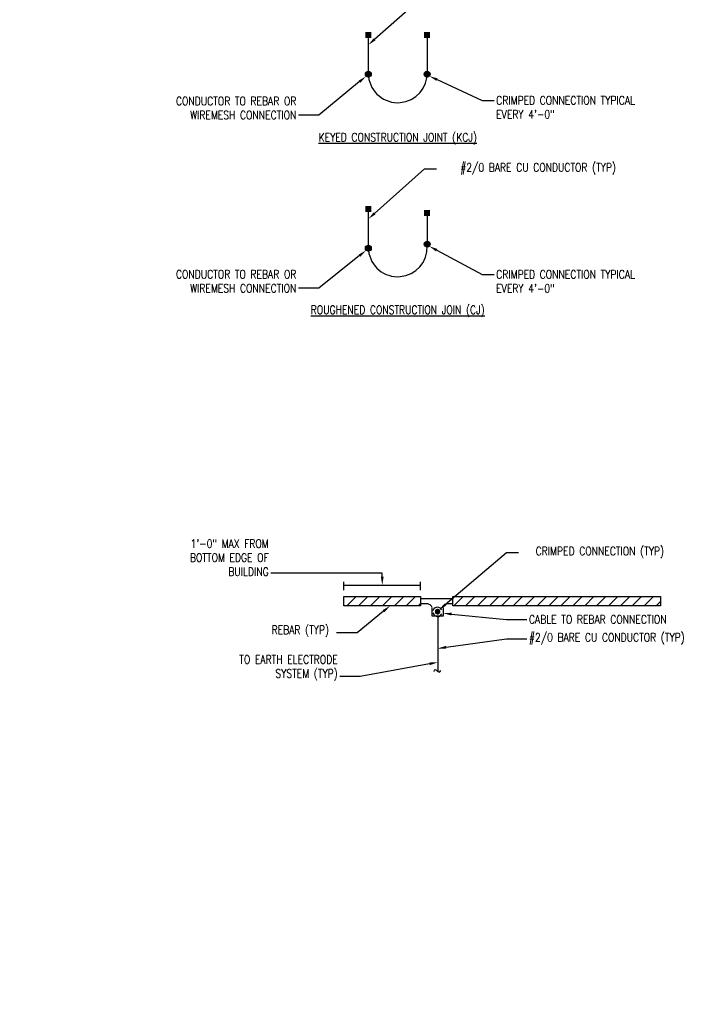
# Model space of a CAD drawing. Header units: inches. Extents: x 0 to 90.7, y 0 to 44.5.
# Tile 5 of 7: x 80.3 to 90.5, y 22.2 to 36.9. Entities that reach past the tile are written whole.
import ezdxf
from ezdxf import colors
from ezdxf.entities.mleader import LeaderData, LeaderLine
from ezdxf.math import Vec2, Vec3

# ---------------------------------------------------------------- set-up
doc = ezdxf.new("R2010")
doc.units = ezdxf.units.IN
doc.header["$MEASUREMENT"] = 0
for name, color, linetype in [('E-ANNO-TEXT', 2, 'Continuous'), ('E-DETL-GRPH', 3, 'Continuous'), ('E-DETL-PATT', 1, 'Continuous')]:
    doc.layers.add(name, color=color, linetype=linetype)
doc.styles.add('Annotative', font='romans.shx', dxfattribs={"width": 0.8, "height": 0.125})
pattern_1 = [(45, (-10, 0), (-0.08838835, 0.08838835), [])]

msp = doc.modelspace()

# ---------------------------------------------------------------- hatches: boundary and pattern name
at = {"layer": 'E-DETL-GRPH', "lineweight": -3}
for points in [[(85.4218, 36.0376), (85.4368, 36.0176), (85.4551, 36.0075), (85.4784, 36.0059), (85.5035, 36.0259), (85.5101, 36.0392), (85.5118, 36.0609), (85.5051, 36.0759), (85.4918, 36.0892), (85.4784, 36.0942), (85.4551, 36.0942), (85.4335, 36.0825), (85.4218, 36.0625)], [(86.2951, 36.0376), (86.3101, 36.0176), (86.3285, 36.0075), (86.3518, 36.0059), (86.3768, 36.0259), (86.3835, 36.0392), (86.3851, 36.0609), (86.3785, 36.0759), (86.3651, 36.0892), (86.3518, 36.0942), (86.3285, 36.0942), (86.3068, 36.0825), (86.2951, 36.0625)], [(86.3518, 33.4798), (86.3768, 33.4998), (86.3834, 33.5132), (86.3851, 33.5348), (86.3785, 33.5498), (86.3651, 33.5632), (86.3518, 33.5682), (86.3284, 33.5682), (86.3168, 33.5648), (86.3001, 33.5465), (86.2968, 33.5232), (86.3018, 33.5015), (86.3168, 33.4865)], [(85.4218, 33.4506), (85.4368, 33.4306), (85.4551, 33.4206), (85.4784, 33.4189), (85.5035, 33.4389), (85.5101, 33.4523), (85.5118, 33.4739), (85.5051, 33.4889), (85.4918, 33.5023), (85.4784, 33.5073), (85.4551, 33.5073), (85.4335, 33.4956), (85.4218, 33.4756)], [(86.5234, 28.0797), (86.5035, 28.093), (86.4868, 28.093), (86.4666, 28.078), (86.4634, 28.0597), (86.4685, 28.043), (86.4784, 28.033), (86.5035, 28.0297), (86.5218, 28.0413), (86.5266, 28.068)]]:
    msp.add_hatch(color=8, dxfattribs=at).paths.add_polyline_path(points)
at = {"layer": 'E-DETL-PATT', "lineweight": -3}
h = msp.add_hatch(dxfattribs=at)
h.set_pattern_fill('ANSI31', color=8)
h.set_pattern_definition(pattern_1)
h.paths.add_polyline_path([(86.2418, 28.2863), (85.105, 28.2863), (85.105, 28.148), (86.2418, 28.148)])
h = msp.add_hatch(dxfattribs=at)
h.set_pattern_fill('ANSI31', color=8)
h.set_pattern_definition(pattern_1)
h.paths.add_polyline_path([(89.8084, 28.2847), (86.7202, 28.2847), (86.7202, 28.1463), (89.8084, 28.1463)])

# ---------------------------------------------------------------- linework, layer by layer
at = {"layer": 'E-DETL-GRPH', "lineweight": -3}
for points in [[(85.4668, 36.6138), (85.4668, 36.0938)], [(86.3401, 36.6158), (86.3401, 36.0938)], [(85.4668, 34.0268), (85.4668, 33.5068)], [(86.3401, 33.9861), (86.3401, 33.5677)], [(85.105, 28.378), (85.105, 28.5047)], [(85.105, 28.4547), (86.2418, 28.4547)], [(86.2418, 28.378), (86.2418, 28.5047)], [(86.2418, 28.258), (86.7118, 28.258)], [(86.3577, 28.1747), (86.2418, 28.1747)], [(86.4133, 28.1213), (86.4033, 28.1447), (86.385, 28.163), (86.3616, 28.173)], [(86.5783, 28.117), (86.5783, 27.993), (86.4152, 27.993), (86.4152, 28.117)], [(86.5568, 28.088), (86.5385, 28.113), (86.5151, 28.1247), (86.4868, 28.128), (86.4618, 28.1197), (86.44, 28.1013), (86.4268, 28.0747)], [(86.6377, 28.1747), (86.6085, 28.163), (86.5902, 28.1447), (86.5802, 28.1213)], [(86.7118, 28.1747), (86.6483, 28.1747)], [(86.4268, 28.043), (86.44, 28.0163), (86.4618, 27.998), (86.4868, 27.9897), (86.5134, 27.9913), (86.5385, 28.0047), (86.5568, 28.028)], [(86.4967, 27.993), (86.4967, 27.178)], [(86.4451, 27.1713), (86.4518, 27.1913), (86.4601, 27.1997), (86.4701, 27.198), (86.4801, 27.193), (86.49, 27.183), (86.5018, 27.173), (86.5134, 27.1663), (86.5234, 27.163), (86.5334, 27.1697), (86.5417, 27.1847)]]:
    msp.add_lwpolyline(points, dxfattribs=at)
for points in [[(86.2418, 28.2863), (86.2418, 28.148), (85.105, 28.148), (85.105, 28.2863)], [(89.8084, 28.2847), (89.8084, 28.1463), (86.7202, 28.1463), (86.7202, 28.2847)], [(86.4618, 28.0597), (86.4634, 28.0513), (86.4666, 28.043), (86.4717, 28.0363), (86.4784, 28.0313), (86.4868, 28.028), (86.4951, 28.0263), (86.5035, 28.028), (86.5118, 28.0313), (86.5183, 28.0363), (86.5234, 28.043), (86.5266, 28.0513), (86.5285, 28.0597), (86.5266, 28.068), (86.5234, 28.0763), (86.5183, 28.083), (86.5118, 28.088), (86.5035, 28.0913), (86.4951, 28.093), (86.4868, 28.0913), (86.4784, 28.088), (86.4717, 28.083), (86.4666, 28.0763), (86.4634, 28.068)], [(86.5118, 28.058), (86.5051, 28.073), (86.4917, 28.0763), (86.4784, 28.0663), (86.4784, 28.0513), (86.4917, 28.0413), (86.5051, 28.0447)]]:
    msp.add_lwpolyline(points, close=True, dxfattribs=at)
for centre in [(85.4668, 36.0493), (86.3401, 36.0493), (86.341, 33.5232), (85.4668, 33.4623)]:
    msp.add_circle(centre, 0.0445, dxfattribs=at)
for centre in [(85.904, 36.0625), (85.904, 33.4756)]:
    msp.add_arc(centre, 0.4374, 186.34554, 2.61518, dxfattribs=at)
for points in [[(85.4218, 36.5869), (85.5118, 36.5869), (85.4218, 36.6753), (85.5118, 36.6753)], [(86.2951, 36.5869), (86.3851, 36.5869), (86.2951, 36.6753), (86.3851, 36.6753)], [(85.4218, 34), (85.5118, 34), (85.4218, 34.0883), (85.5118, 34.0883)], [(86.2951, 33.9428), (86.3851, 33.9428), (86.2951, 34.0311), (86.3851, 34.0311)]]:
    msp.add_solid(points, dxfattribs=at)

# ---------------------------------------------------------------- leaders
at = {"layer": 'E-ANNO-TEXT', "lineweight": -3}
ml = msp.add_multileader_mtext('Standard', dxfattribs=at)
ml.set_content('#2/0 BARE CU CONDUCTOR (TYP)', color=256, style='Annotative')
ml.set_leader_properties(color=1, linetype='ByLayer', lineweight=-1)
ml.build(insert=Vec2(0, 0))
ml.multileader.update_dxf_attribs({"text_right_attachment_type": 3, "dogleg_length": 0.1782, "arrow_head_size": 0.125})
ctx = ml.context
ctx.base_point, ctx.char_height, ctx.arrow_head_size, ctx.landing_gap_size, ctx.plane_origin = Vec3(86.4811, 37.2291), 0.125, 0.125, 0.0312, Vec3(96.4135, 37.2291)
ctx.right_attachment, ctx.text_align_type = 3, 2
notes = []
notes.append((ctx, [(0, (1, 1, 0), (86.3029, 37.2291), (1, 0), 0.1782, [(0, [(85.4668, 36.4843)], 0, [])])]))
ctx.mtext.insert, ctx.mtext.alignment, ctx.mtext.flow_direction = Vec3(89.1457, 37.3125), 3, 5
ml = msp.add_multileader_mtext('Standard', dxfattribs=at)
ml.set_content('CONDUCTOR TO REBAR OR \\PWIREMESH CONNECTION', color=256, style='Annotative')
ml.set_leader_properties(color=1, linetype='ByLayer', lineweight=-1)
ml.build(insert=Vec2(0, 0))
ml.multileader.update_dxf_attribs({"text_right_attachment_type": 3, "dogleg_length": 0.3042, "arrow_head_size": 0.125})
ctx = ml.context
ctx.base_point, ctx.char_height, ctx.arrow_head_size, ctx.landing_gap_size, ctx.plane_origin = Vec3(82.3373, 35.65), 0.125, 0.125, 0.0312, Vec3(84.8501, 35.1842)
ctx.right_attachment, ctx.text_align_type = 3, 2
notes.append((ctx, [(0, (1, 1, 0), (84.7326, 35.4417), (-1, 0), 0.3042, [(0, [(85.4335, 36.0176)], 0, [])])]))
ctx.mtext.insert, ctx.mtext.width, ctx.mtext.alignment, ctx.mtext.flow_direction = Vec3(84.3971, 35.7125), 2.044107, 3, 5
ml = msp.add_multileader_mtext('Standard', dxfattribs=at)
ml.set_content('CRIMPED CONNECTION TYPICAL \\PEVERY 4\'-0" ', color=256, style='Annotative')
ml.set_leader_properties(color=1, linetype='ByLayer', lineweight=-1)
ml.build(insert=Vec2(0, 0))
ml.multileader.update_dxf_attribs({"text_right_attachment_type": 3, "dogleg_length": 0.1782, "arrow_head_size": 0.125})
ctx = ml.context
ctx.base_point, ctx.char_height, ctx.arrow_head_size, ctx.landing_gap_size, ctx.plane_origin = Vec3(87.3343, 35.6596), 0.125, 0.125, 0.0312, Vec3(87.1561, 35.6596)
ctx.right_attachment = 3
notes.append((ctx, [(0, (1, 1, 0), (87.1561, 35.6596), (1, 0), 0.1782, [(0, [(86.3734, 36.0197)], 0, [])])]))
ctx.mtext.insert, ctx.mtext.flow_direction = Vec3(87.3656, 35.7221), 5
ml = msp.add_multileader_mtext('Standard', dxfattribs=at)
ml.set_content('{\\LKEYED CONSTRUCTION JOINT (KCJ)}', color=256, style='Annotative')
ml.set_leader_properties(color=1, linetype='ByLayer', lineweight=-1)
ml.build(insert=Vec2(0, 0))
ml.multileader.update_dxf_attribs({"text_right_attachment_type": 3, "dogleg_length": 0.1782, "arrow_head_size": 0.125})
ctx = ml.context
ctx.base_point, ctx.char_height, ctx.arrow_head_size, ctx.landing_gap_size, ctx.plane_origin = Vec3(84.5489, 35.0895), 0.125, 0.125, 0.0312, Vec3(84.3707, 35.0895)
ctx.right_attachment, ctx.text_align_type = 3, 1
notes.append((ctx, [(0, (0, 0, 0), (0, 0), (1, 0), 1, [])]))
ctx.mtext.insert, ctx.mtext.alignment, ctx.mtext.flow_direction = Vec3(85.904, 35.1729), 2, 5
ml = msp.add_multileader_mtext('Standard', dxfattribs=at)
ml.set_content('#2/0 BARE CU CONDUCTOR (TYP)', color=256, style='Annotative')
ml.set_leader_properties(color=1, linetype='ByLayer', lineweight=-1)
ml.build(insert=Vec2(0, 0))
ml.multileader.update_dxf_attribs({"text_right_attachment_type": 3, "dogleg_length": 0.1782, "arrow_head_size": 0.125})
ctx = ml.context
ctx.base_point, ctx.char_height, ctx.arrow_head_size, ctx.landing_gap_size, ctx.plane_origin = Vec3(86.4811, 34.6422), 0.125, 0.125, 0.0312, Vec3(96.4135, 34.6422)
ctx.right_attachment, ctx.text_align_type = 3, 2
notes.append((ctx, [(0, (1, 1, 0), (86.3029, 34.6422), (1, 0), 0.1782, [(0, [(85.4668, 33.8973)], 0, [])])]))
ctx.mtext.insert, ctx.mtext.alignment, ctx.mtext.flow_direction = Vec3(89.1457, 34.7255), 3, 5
ml = msp.add_multileader_mtext('Standard', dxfattribs=at)
ml.set_content('CONDUCTOR TO REBAR OR \\PWIREMESH CONNECTION', color=256, style='Annotative')
ml.set_leader_properties(color=1, linetype='ByLayer', lineweight=-1)
ml.build(insert=Vec2(0, 0))
ml.multileader.update_dxf_attribs({"text_right_attachment_type": 3, "dogleg_length": 0.3042, "arrow_head_size": 0.125})
ctx = ml.context
ctx.base_point, ctx.char_height, ctx.arrow_head_size, ctx.landing_gap_size, ctx.plane_origin = Vec3(82.3373, 33.0753), 0.125, 0.125, 0.0312, Vec3(84.8501, 32.5973)
ctx.right_attachment, ctx.text_align_type = 3, 2
notes.append((ctx, [(0, (1, 1, 0), (84.7326, 32.8669), (-1, 0), 0.3042, [(0, [(85.4335, 33.4306)], 0, [])])]))
ctx.mtext.insert, ctx.mtext.width, ctx.mtext.alignment, ctx.mtext.flow_direction = Vec3(84.3971, 33.1378), 2.044107, 3, 5
ml = msp.add_multileader_mtext('Standard', dxfattribs=at)
ml.set_content('CRIMPED CONNECTION TYPICAL \\PEVERY 4\'-0" ', color=256, style='Annotative')
ml.set_leader_properties(color=1, linetype='ByLayer', lineweight=-1)
ml.build(insert=Vec2(0, 0))
ml.multileader.update_dxf_attribs({"text_right_attachment_type": 3, "dogleg_length": 0.1782, "arrow_head_size": 0.125})
ctx = ml.context
ctx.base_point, ctx.char_height, ctx.arrow_head_size, ctx.landing_gap_size, ctx.plane_origin = Vec3(87.3343, 33.0727), 0.125, 0.125, 0.0312, Vec3(87.1561, 33.0727)
ctx.right_attachment = 3
notes.append((ctx, [(0, (1, 1, 0), (87.1561, 33.0727), (1, 0), 0.1782, [(0, [(86.3718, 33.4915)], 0, [])])]))
ctx.mtext.insert, ctx.mtext.flow_direction = Vec3(87.3656, 33.1352), 5
ml = msp.add_multileader_mtext('Standard', dxfattribs=at)
ml.set_content('{\\LROUGHENED CONSTRUCTION JOIN (CJ)}', color=256, style='Annotative')
ml.set_leader_properties(color=1, linetype='ByLayer', lineweight=-1)
ml.build(insert=Vec2(0, 0))
ml.multileader.update_dxf_attribs({"text_right_attachment_type": 3, "dogleg_length": 0.1782, "arrow_head_size": 0.125})
ctx = ml.context
ctx.base_point, ctx.char_height, ctx.arrow_head_size, ctx.landing_gap_size, ctx.plane_origin = Vec3(84.4204, 32.5259), 0.125, 0.125, 0.0312, Vec3(84.3707, 32.5259)
ctx.right_attachment, ctx.text_align_type = 3, 1
notes.append((ctx, [(0, (0, 0, 0), (0, 0), (1, 0), 1, [])]))
ctx.mtext.insert, ctx.mtext.alignment, ctx.mtext.flow_direction = Vec3(85.904, 32.6092), 2, 5
ml = msp.add_multileader_mtext('Standard', dxfattribs=at)
ml.set_content('1\'-0" MAX FROM BOTTOM EDGE OF BUILDING', color=256, style='Annotative')
ml.set_leader_properties(color=1, linetype='ByLayer', lineweight=-1)
ml.build(insert=Vec2(0, 0))
ml.multileader.update_dxf_attribs({"text_right_attachment_type": 3, "dogleg_length": 0.3042, "arrow_head_size": 0.125})
ctx = ml.context
ctx.base_point, ctx.char_height, ctx.arrow_head_size, ctx.landing_gap_size, ctx.plane_origin = Vec3(82.6749, 29.0718), 0.125, 0.125, 0.0312, Vec3(84.4401, 28.6313)
ctx.right_attachment, ctx.text_align_type = 3, 2
notes.append((ctx, [(0, (1, 1, 0), (84.3226, 28.6313), (-1, 0), 0.3042, [(0, [(85.6735, 28.4547), (85.6735, 28.6313)], 0, [])])]))
ctx.mtext.insert, ctx.mtext.width, ctx.mtext.alignment, ctx.mtext.flow_direction = Vec3(83.9871, 29.1343), 1.296407, 3, 5
ml = msp.add_multileader_mtext('Standard', dxfattribs=at)
ml.set_content('CRIMPED CONNECTION (TYP)', color=256, style='Annotative')
ml.set_leader_properties(color=1, linetype='ByLayer', lineweight=-1)
ml.build(insert=Vec2(0, 0))
ml.multileader.update_dxf_attribs({"text_right_attachment_type": 3, "dogleg_length": 0.1782, "arrow_head_size": 0.125})
ctx = ml.context
ctx.base_point, ctx.char_height, ctx.arrow_head_size, ctx.landing_gap_size, ctx.plane_origin = Vec3(87.695, 28.9397), 0.125, 0.125, 0.0312, Vec3(87.5167, 28.9397)
ctx.right_attachment, ctx.text_align_type = 3, 2
notes.append((ctx, [(0, (1, 1, 0), (87.5167, 28.9397), (1, 0), 0.1782, [(0, [(86.5151, 28.0855)], 0, [])])]))
ctx.mtext.insert, ctx.mtext.alignment, ctx.mtext.flow_direction = Vec3(89.8595, 29.023), 3, 5
ml = msp.add_multileader_mtext('Standard', dxfattribs=at)
ml.set_content('REBAR (TYP)', color=256, style='Annotative')
ml.set_leader_properties(color=1, linetype='ByLayer', lineweight=-1)
ml.build(insert=Vec2(0, 0))
ml.multileader.update_dxf_attribs({"text_right_attachment_type": 3, "dogleg_length": 0.3042, "arrow_head_size": 0.125})
ctx = ml.context
ctx.base_point, ctx.char_height, ctx.arrow_head_size, ctx.landing_gap_size, ctx.plane_origin = Vec3(83.9988, 27.7702), 0.125, 0.125, 0.0312, Vec3(85.4164, 27.7463)
ctx.right_attachment = 3
notes.append((ctx, [(0, (1, 1, 0), (85.2989, 27.7463), (-1, 0), 0.3042, [(0, [(85.7913, 28.148)], 0, [])])]))
ctx.mtext.insert, ctx.mtext.flow_direction = Vec3(84.0301, 27.8535), 5
ml = msp.add_multileader_mtext('Standard', dxfattribs=at)
ml.set_content('CABLE TO REBAR CONNECTION', color=256, style='Annotative')
ml.set_leader_properties(color=1, linetype='ByLayer', lineweight=-1)
ml.build(insert=Vec2(0, 0))
ml.multileader.update_dxf_attribs({"text_right_attachment_type": 3, "dogleg_length": 0.3042, "arrow_head_size": 0.125})
ctx = ml.context
ctx.base_point, ctx.char_height, ctx.arrow_head_size, ctx.landing_gap_size, ctx.plane_origin = Vec3(87.821, 27.9453), 0.125, 0.125, 0.0312, Vec3(87.5167, 27.9453)
ctx.right_attachment = 3
notes.append((ctx, [(0, (1, 1, 0), (87.5167, 27.9453), (1, 0), 0.3042, [(0, [(86.5783, 28.0371)], 0, [])])]))
ctx.mtext.insert, ctx.mtext.flow_direction = Vec3(87.8522, 28.0078), 5
ml = msp.add_multileader_mtext('Standard', dxfattribs=at)
ml.set_content('#2/0 BARE CU CONDUCTOR (TYP)', color=256, style='Annotative')
ml.set_leader_properties(color=1, linetype='ByLayer', lineweight=-1)
ml.build(insert=Vec2(0, 0))
ml.multileader.update_dxf_attribs({"text_right_attachment_type": 3, "dogleg_length": 0.3042, "arrow_head_size": 0.125})
ctx = ml.context
ctx.base_point, ctx.char_height, ctx.arrow_head_size, ctx.landing_gap_size, ctx.plane_origin = Vec3(87.821, 27.658), 0.125, 0.125, 0.0312, Vec3(87.5167, 27.658)
ctx.right_attachment = 3
notes.append((ctx, [(0, (1, 1, 0), (87.5167, 27.658), (1, 0), 0.3042, [(0, [(86.4967, 27.5138)], 0, [])])]))
ctx.mtext.insert, ctx.mtext.flow_direction = Vec3(87.8522, 27.7413), 5
ml = msp.add_multileader_mtext('Standard', dxfattribs=at)
ml.set_content('TO EARTH ELECTRODE SYSTEM (TYP)', color=256, style='Annotative')
ml.set_leader_properties(color=1, linetype='ByLayer', lineweight=-1)
ml.build(insert=Vec2(0, 0))
ml.multileader.update_dxf_attribs({"text_right_attachment_type": 3, "dogleg_length": 0.3042, "arrow_head_size": 0.125})
ctx = ml.context
ctx.base_point, ctx.char_height, ctx.arrow_head_size, ctx.landing_gap_size, ctx.plane_origin = Vec3(83.3238, 27.3293), 0.125, 0.125, 0.0312, Vec3(85.4698, 27.4657)
ctx.right_attachment, ctx.text_align_type = 3, 2
notes.append((ctx, [(0, (1, 1, 0), (85.3477, 27.0971), (-1, 0), 0.3042, [(0, [(86.4967, 27.3072)], 0, [])])]))
ctx.mtext.insert, ctx.mtext.width, ctx.mtext.alignment, ctx.mtext.flow_direction = Vec3(85.0122, 27.4126), 1.693946, 3, 5
for ctx, leaders in notes:
    for number, flags, end, landing, length, lines in leaders:
        leader = LeaderData()
        leader.index, (leader.has_last_leader_line, leader.has_dogleg_vector, leader.attachment_direction) = number, flags
        leader.last_leader_point, leader.dogleg_vector, leader.dogleg_length = Vec3(end), Vec3(landing), length
        for number, points, colour, breaks in lines:
            line = LeaderLine()
            line.index, line.vertices, line.color, line.breaks = number, Vec3.list(points), colors.encode_raw_color(colour), breaks
            leader.lines.append(line)
        ctx.leaders.append(leader)

doc.saveas('drawing.dxf')
